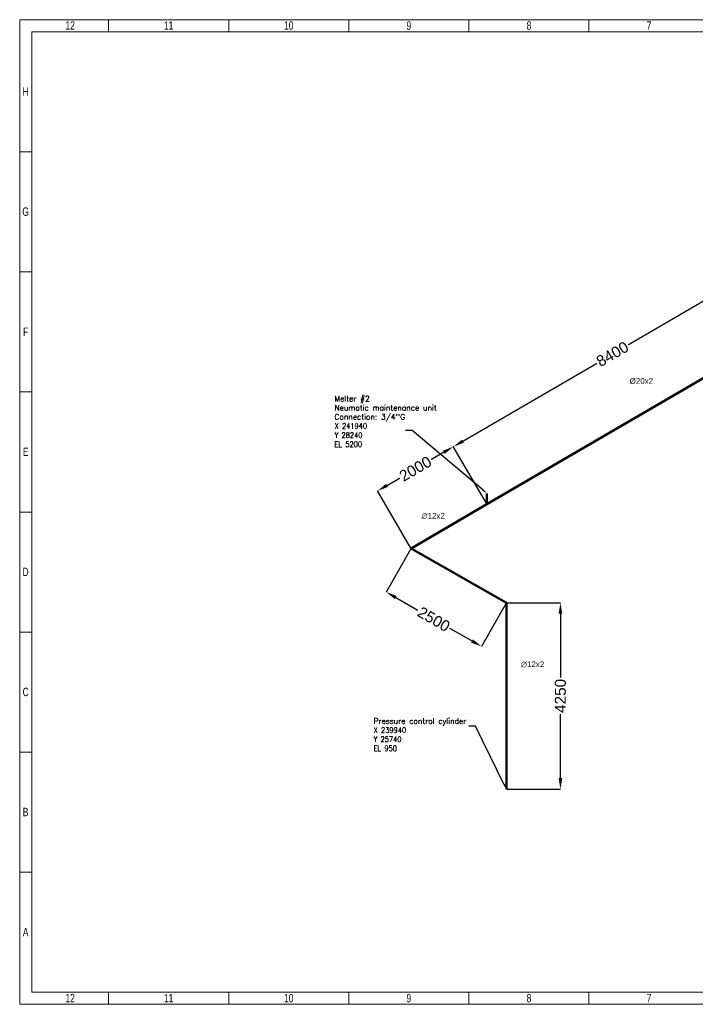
# Model space of a CAD drawing. Header units: millimetres. Extents: x 136540 to 167986, y -130244 to -107782.
# Tile 1 of 14: x 136540 to 151949, y -130244 to -107782. Entities that reach past the tile are written whole.
import ezdxf
from ezdxf import colors
from ezdxf.entities.mleader import LeaderData, LeaderLine
from ezdxf.math import Vec2, Vec3

# ---------------------------------------------------------------- set-up
doc = ezdxf.new("R2010")
doc.units = ezdxf.units.MM
doc.header["$LTSCALE"] = 0.25
doc.linetypes.add('HS_Solid', pattern=[0])
for name, color, linetype in [('Annotation', 7, 'Continuous'), ('COTAS', 136, 'Continuous'), ('Dimension', 1, 'Continuous')]:
    doc.layers.add(name, color=color, linetype=linetype)
doc.layers.add('Pipe Small Bore', color=30, linetype='Continuous', lineweight=50)
doc.styles.add('AdskIsoMetric', font='romans.shx')
doc.styles.add('MtXpl_Arial_Unicode_', font='ARIALUNI.ttf')
doc.styles.add('SLDTEXTSTYLE3', font='TXT', dxfattribs={"width": 0.75})
doc.styles.get("Standard").update_dxf_attribs({"font": 'arial.ttf'})
doc.dimstyles.new('AdskIsoMetric', dxfattribs={"dimtxt": 2.5, "dimasz": 2.5, "dimexe": 1, "dimexo": 2, "dimgap": 0.8, "dimtad": 1, "dimdec": 0, "dimrnd": 1, "dimzin": 0, "dimdsep": 46, "dimtxsty": 'AdskIsoMetric', "dimcen": 0, "dimclrt": 7, "dimadec": 0, "dimazin": 0, "dimtfac": 1, "dimtdec": 0, "dimtmove": 1, "dimatfit": 3, "dimfxl": 1, "dimtfill": 1, "dimfrac": 2, "dimtolj": 1, "dimtzin": 0, "dimarcsym": 0})

# ---------------------------------------------------------------- blocks, each defined once
blk = doc.blocks.new('*D89')
at = {"layer": 'Defpoints', "color": 0}
for p in [(147639, -121084), (148872, -121084), (147639, -125334)]:
    blk.add_point(p, dxfattribs=at)
at = {"layer": 'Dimension', "color": 0, "lineweight": -2}
for p, q in [((147649, -121084), (148877, -121084)), ((148872, -121334), (148872, -122828)), ((148872, -125084), (148872, -123591)), ((147649, -125334), (148877, -125334))]:
    blk.add_line(p, q, dxfattribs=at)
at = {"layer": 'Dimension', "color": 0}
for points in [[(148914, -121334), (148831, -121334), (148872, -121084)], [(148831, -125084), (148914, -125084), (148872, -125334)]]:
    blk.add_solid(points, dxfattribs=at)
at = {"layer": 'Dimension', "color": 7, "insert": (148872, -123209), "char_height": 250, "attachment_point": 5, "rotation": 90, "bg_fill": 3, "box_fill_scale": 1.1, "bg_fill_color": 257, "bg_fill_transparency": 0}
blk.add_mtext('\\A1;4250', dxfattribs=at)
blk = doc.blocks.new('*D90')
at = {"layer": 'Defpoints', "color": 0}
for p in [(145468, -119845), (144900, -120840), (147639, -121084)]:
    blk.add_point(p, dxfattribs=at)
at = {"layer": 'Dimension', "color": 0, "lineweight": -2}
for p, q in [((145463, -119854), (144897, -120845)), ((145117, -120964), (145656, -121272)), ((147634, -121093), (147069, -122084)), ((146854, -121956), (146315, -121648))]:
    blk.add_line(p, q, dxfattribs=at)
at = {"layer": 'Dimension', "color": 0}
for points in [[(145137, -120928), (145096, -121001), (144900, -120840)], [(146833, -121992), (146875, -121919), (147071, -122080)]]:
    blk.add_solid(points, dxfattribs=at)
at = {"layer": 'Dimension', "color": 7, "insert": (145985, -121460), "char_height": 250, "attachment_point": 5, "rotation": 330.2868, "bg_fill": 3, "box_fill_scale": 1.1, "bg_fill_color": 257, "bg_fill_transparency": 0}
blk.add_mtext('\\A1;2500', dxfattribs=at)
blk = doc.blocks.new('*D91')
at = {"layer": 'Defpoints', "color": 0}
for p in [(146430, -117525), (147196, -118838), (145468, -119845)]:
    blk.add_point(p, dxfattribs=at)
at = {"layer": 'Dimension', "color": 0, "lineweight": -2}
for p, q in [((146214, -117651), (145894, -117837)), ((147191, -118830), (146428, -117520)), ((144918, -118406), (145239, -118219)), ((145463, -119837), (144700, -118528))]:
    blk.add_line(p, q, dxfattribs=at)
at = {"layer": 'Dimension', "color": 0}
for points in [[(146235, -117687), (146193, -117615), (146430, -117525)], [(144897, -118370), (144939, -118442), (144702, -118532)]]:
    blk.add_solid(points, dxfattribs=at)
at = {"layer": 'Dimension', "color": 7, "insert": (145566, -118028), "char_height": 250, "attachment_point": 5, "rotation": 30.2327, "bg_fill": 3, "box_fill_scale": 1.1, "bg_fill_color": 257, "bg_fill_transparency": 0}
blk.add_mtext('\\A1;2000', dxfattribs=at)
blk = doc.blocks.new('*D92')
at = {"layer": 'Defpoints', "color": 0}
for p in [(153688, -113296), (154453, -114609), (147196, -118838)]:
    blk.add_point(p, dxfattribs=at)
at = {"layer": 'Dimension', "color": 0, "lineweight": -2}
for p, q in [((153472, -113422), (150385, -115221)), ((154448, -114600), (153685, -113291)), ((146646, -117399), (149733, -115600)), ((147191, -118830), (146428, -117521))]:
    blk.add_line(p, q, dxfattribs=at)
at = {"layer": 'Dimension', "color": 0}
for points in [[(153493, -113458), (153451, -113386), (153688, -113296)], [(146625, -117363), (146667, -117435), (146430, -117525)]]:
    blk.add_solid(points, dxfattribs=at)
at = {"layer": 'Dimension', "color": 7, "insert": (150059, -115410), "char_height": 250, "attachment_point": 5, "rotation": 30.2327, "bg_fill": 3, "box_fill_scale": 1.1, "bg_fill_color": 257, "bg_fill_transparency": 0}
blk.add_mtext('\\A1;8400', dxfattribs=at)
blk = doc.blocks.new('cajetin')
at = {"color": 7, "linetype": 'Continuous', "lineweight": 18}
for p, q in [((0, 0), (0, 615)), ((0, 615), (861, 615)), ((55.5, 607.5), (55.5, 615)), ((130.5, 607.5), (130.5, 615)), ((205.5, 607.5), (205.5, 615)), ((280.5, 607.5), (280.5, 615)), ((355.5, 607.5), (355.5, 615)), ((7.5, 7.5), (7.5, 607.5)), ((7.5, 607.5), (853.5, 607.5)), ((7.5, 532.5), (0, 532.5)), ((7.5, 457.5), (0, 457.5)), ((7.5, 382.5), (0, 382.5)), ((7.5, 307.5), (0, 307.5)), ((7.5, 307.5), (7.5, 307.5)), ((7.5, 232.5), (0, 232.5)), ((7.5, 157.5), (0, 157.5)), ((7.5, 82.5), (0, 82.5)), ((853.5, 7.5), (7.5, 7.5)), ((55.5, 7.5), (55.5, 0)), ((130.5, 7.5), (130.5, 0)), ((205.5, 7.5), (205.5, 0)), ((280.5, 7.5), (280.5, 0)), ((355.5, 7.5), (355.5, 0)), ((861, 0), (0, 0))]:
    blk.add_line(p, q, dxfattribs=at)
at = {"color": 7, "linetype": 'Continuous', "lineweight": 0, "char_height": 5.25, "attachment_point": 2, "style": 'SLDTEXTSTYLE3'}
for s, insert in [('12', (31.51, 613.99)), ('11', (93.01, 613.99)), ('10', (168.01, 613.99)), ('9', (243.01, 613.99)), ('8', (318.01, 613.99)), ('7', (393.01, 613.99)), ('H', (3.75, 572.74)), ('G', (3.68, 497.74)), ('F', (3.71, 422.74)), ('E', (3.74, 347.74)), ('D', (3.68, 272.74)), ('C', (3.73, 197.74)), ('B', (3.69, 122.74)), ('A', (3.7, 47.74)), ('12', (31.51, 6.49)), ('11', (93.01, 6.49)), ('10', (168.01, 6.49)), ('9', (243.01, 6.49)), ('8', (318.01, 6.49)), ('7', (393.01, 6.49))]:
    blk.add_mtext(s, dxfattribs=dict(at, insert=insert))
blk = doc.blocks.new('zw$F308')
at = {"layer": 'Pipe Small Bore'}
for points in [[(2586, 6496), (12954, 12538)], [(12954, 12538), (12954, 8288)], [(9844, 10726), (10929, 10106)], [(10929, 10106), (10929, 5856)], [(11744, 7583), (12954, 8288)], [(11960, 7959), (11960, 7709)], [(12176, 8085), (12176, 7835)], [(11744, 7833), (11744, 7583)], [(2586, 6746), (2586, 6496)], [(858, 5489), (2586, 6496)], [(10929, 5856), (12058, 5212)], [(858, 5489), (3030, 4250)], [(12058, 5462), (12058, 5212)], [(3030, 4250), (3030, 0)]]:
    blk.add_lwpolyline(points, dxfattribs=at)
at = {"char_height": 125, "attachment_point": 1, "style": 'AdskIsoMetric'}
for s, insert in [("Melter #2^JNeumatic maintenance unit^J\\A1;Connection: 3/4''G^J\\A0;\\W0.8;X 241940^JY 28240^JEL 5200", (-890, 8970)), ('Launder laser cooling^J{\\W0.8;X 253040^JY 28240^JEL 950}', (14491, 7845)), ('Launder Dam Cylinder^J{\\W0.8;X 252790^JY 28240^JEL 950}', (14488, 6876)), ('Launder Dam Cylinder^J{\\W0.8;X 252540^JY 28240^JEL 950}', (12278, 6303)), ('Flexible for tilting^J{\\W0.8;X 250340^JY 25690^JEL 950}', (12868, 5117)), ('Pressure control cylinder^J{\\W0.8;X 239940^JY 25740^JEL 950}', (0, 1616))]:
    blk.add_mtext_dynamic_manual_height_columns(s, width=199051.18, gutter_width=625, heights=[0], dxfattribs=dict(at, insert=insert))
at = {"layer": 'COTAS', "color": 7, "linetype": 'HS_Solid', "style": 'MtXpl_Arial_Unicode_'}
for s, p in [('∅16x2', (10848, 11892)), ('∅16x2', (13079, 9792)), ('%%C20x2', (5842, 9245)), ('%%C20x2', (10209, 9221)), ('∅12x2', (11628, 8561)), ('∅12x2', (11628, 8334)), ('∅12x2', (11628, 8119)), ('∅16x2', (12614, 7785)), ('∅12x2', (1093, 6168)), ('%%C20x2', (10970, 5051)), ('∅12x2', (3360, 2783))]:
    blk.add_text(s, height=130, dxfattribs=at).set_placement(p)
at = {"layer": 'Annotation'}
ml = blk.add_multileader_mtext('Standard', dxfattribs=at)
ml.set_content('')
ml.set_leader_properties()
ml.build(insert=Vec2(0, 0))
ml.multileader.update_dxf_attribs({"dogleg_length": 3.06, "arrow_head_size": 125})
ctx = ml.context
ctx.base_point, ctx.char_height, ctx.arrow_head_size, ctx.landing_gap_size, ctx.plane_origin = Vec3(727, 8178), 200, 125, 100, Vec3(-3489, -3766)
notes = []
notes.append((ctx, [(0, (1, 1, 0), (880, 8178), (-1, 0), 153, [(0, [(2586, 6746)], 256, [])])]))
ctx.mtext, ml.multileader.dxf.content_type = None, 0
ml = blk.add_multileader_mtext('Standard', dxfattribs=at)
ml.set_content('')
ml.set_leader_properties()
ml.build(insert=Vec2(0, 0))
ml.multileader.update_dxf_attribs({"dogleg_length": 3.06, "arrow_head_size": 125})
ctx = ml.context
ctx.base_point, ctx.char_height, ctx.arrow_head_size, ctx.landing_gap_size, ctx.plane_origin = Vec3(14422, 6598), 200, 125, 100, Vec3(5885, -2553)
ctx.text_align_type = 2
notes.append((ctx, [(0, (1, 1, 0), (14268, 6598), (1, 0), 153, [(0, [(11960, 7959)], 256, [])])]))
ctx.mtext, ml.multileader.dxf.content_type = None, 0
ml = blk.add_multileader_mtext('Standard', dxfattribs=at)
ml.set_content('')
ml.set_leader_properties()
ml.build(insert=Vec2(0, 0))
ml.multileader.update_dxf_attribs({"dogleg_length": 3.06, "arrow_head_size": 125})
ctx = ml.context
ctx.base_point, ctx.char_height, ctx.arrow_head_size, ctx.landing_gap_size, ctx.plane_origin = Vec3(14372, 7183), 200, 125, 100, Vec3(6101, -2427)
ctx.text_align_type = 2
notes.append((ctx, [(0, (1, 1, 0), (14219, 7183), (1, 0), 153, [(0, [(12176, 8085)], 256, [])])]))
ctx.mtext, ml.multileader.dxf.content_type = None, 0
ml = blk.add_multileader_mtext('Standard', dxfattribs=at)
ml.set_content('')
ml.set_leader_properties()
ml.build(insert=Vec2(0, 0))
ml.multileader.update_dxf_attribs({"dogleg_length": 3.06, "arrow_head_size": 125})
ctx = ml.context
ctx.base_point, ctx.char_height, ctx.arrow_head_size, ctx.landing_gap_size, ctx.plane_origin = Vec3(12438, 6373), 200, 125, 100, Vec3(5669, -2679)
ctx.text_align_type = 2
notes.append((ctx, [(0, (1, 1, 0), (12285, 6373), (1, 0), 153, [(0, [(11744, 7833)], 256, [])])]))
ctx.mtext, ml.multileader.dxf.content_type = None, 0
ml = blk.add_multileader_mtext('Standard', dxfattribs=at)
ml.set_content('')
ml.set_leader_properties()
ml.build(insert=Vec2(0, 0))
ml.multileader.update_dxf_attribs({"dogleg_length": 3.06, "arrow_head_size": 125})
ctx = ml.context
ctx.base_point, ctx.char_height, ctx.arrow_head_size, ctx.landing_gap_size, ctx.plane_origin = Vec3(12788, 5055), 200, 125, 100, Vec3(6094, -5278)
ctx.text_align_type = 2
notes.append((ctx, [(0, (1, 1, 0), (12635, 5055), (1, 0), 153, [(0, [(12058, 5462)], 256, [])])]))
ctx.mtext, ml.multileader.dxf.content_type = None, 0
ml = blk.add_multileader_mtext('Standard', dxfattribs=at)
ml.set_content('')
ml.set_leader_properties()
ml.build(insert=Vec2(0, 0))
ml.multileader.update_dxf_attribs({"dogleg_length": 3.06, "arrow_head_size": 125})
ctx = ml.context
ctx.base_point, ctx.char_height, ctx.arrow_head_size, ctx.landing_gap_size, ctx.plane_origin = Vec3(2177, 1432), 200, 125, 100, Vec3(-3046, -10512)
notes.append((ctx, [(0, (1, 1, 0), (2330, 1432), (-1, 0), 153, [(0, [(3030, 0)], 256, [])])]))
ctx.mtext, ml.multileader.dxf.content_type = None, 0
for ctx, leaders in notes:
    for number, flags, end, landing, length, lines in leaders:
        leader = LeaderData()
        leader.index, (leader.has_last_leader_line, leader.has_dogleg_vector, leader.attachment_direction) = number, flags
        leader.last_leader_point, leader.dogleg_vector, leader.dogleg_length = Vec3(end), Vec3(landing), length
        for number, points, colour, breaks in lines:
            line = LeaderLine()
            line.index, line.vertices, line.color, line.breaks = number, Vec3.list(points), colors.encode_raw_color(colour), breaks
            leader.lines.append(line)
        ctx.leaders.append(leader)

msp = doc.modelspace()

# ---------------------------------------------------------------- block references
msp.add_blockref('zw$F308', (144609.3, -125334.5))

# ---------------------------------------------------------------- next in the draw order: dimensions: what is measured, and where the dimension line sits
at = {"layer": 'Dimension'}
dim = msp.add_aligned_dim(p1=(147638.9, -125334.5), p2=(147638.9, -121084.5), distance=-1233.4, dimstyle='AdskIsoMetric', override={"dimscale": 5, "dimtxt": 50, "dimasz": 50, "dimtad": 0, "dimrnd": 10, "dimtxsty": 'Standard', "dimtfill": 1, "dimtfillclr": 0}, dxfattribs=at)
dim.commit()
dim.dimension.update_dxf_attribs({"geometry": '*D89', "text_midpoint": (148872.3, -123209.5)})

# ---------------------------------------------------------------- next in the draw order: dimensions: what is measured, and where the dimension line sits
dim = msp.add_aligned_dim(p1=(147638.9, -121084.5), p2=(145467.6, -119845.3), distance=1145.7, dimstyle='AdskIsoMetric', override={"dimscale": 5, "dimtxt": 50, "dimasz": 50, "dimtad": 0, "dimrnd": 10, "dimtxsty": 'Standard', "dimtfill": 1, "dimtfillclr": 0}, dxfattribs=at)
dim.commit()
dim.dimension.update_dxf_attribs({"geometry": '*D90', "text_midpoint": (145985.3, -121460)})

# ---------------------------------------------------------------- next in the draw order: dimensions: what is measured, and where the dimension line sits
dim = msp.add_aligned_dim(p1=(145467.6, -119845.3), p2=(147195.6, -118838.3), distance=1520.3, dimstyle='AdskIsoMetric', override={"dimscale": 5, "dimtxt": 50, "dimasz": 50, "dimtad": 0, "dimrnd": 10, "dimtxsty": 'Standard', "dimtfill": 1, "dimtfillclr": 0}, dxfattribs=at)
dim.commit()
dim.dimension.update_dxf_attribs({"geometry": '*D91', "text_midpoint": (145566.1, -118028.3)})

# ---------------------------------------------------------------- next in the draw order: dimensions: what is measured, and where the dimension line sits
dim = msp.add_aligned_dim(p1=(147195.6, -118838.3), p2=(154453.1, -114608.8), distance=1519.8, dimstyle='AdskIsoMetric', override={"dimscale": 5, "dimtxt": 50, "dimasz": 50, "dimtad": 0, "dimrnd": 10, "dimtxsty": 'Standard', "dimtfill": 1, "dimtfillclr": 0}, dxfattribs=at)
dim.commit()
dim.dimension.update_dxf_attribs({"geometry": '*D92', "text_midpoint": (150059, -115410.4)})

# ---------------------------------------------------------------- next in the draw order: block references
at = {"xscale": 36.5234375, "yscale": 36.5234375, "zscale": 36.5234375}
msp.add_blockref('cajetin', (136539.8, -130244.4), dxfattribs=at)

doc.saveas('drawing.dxf')
